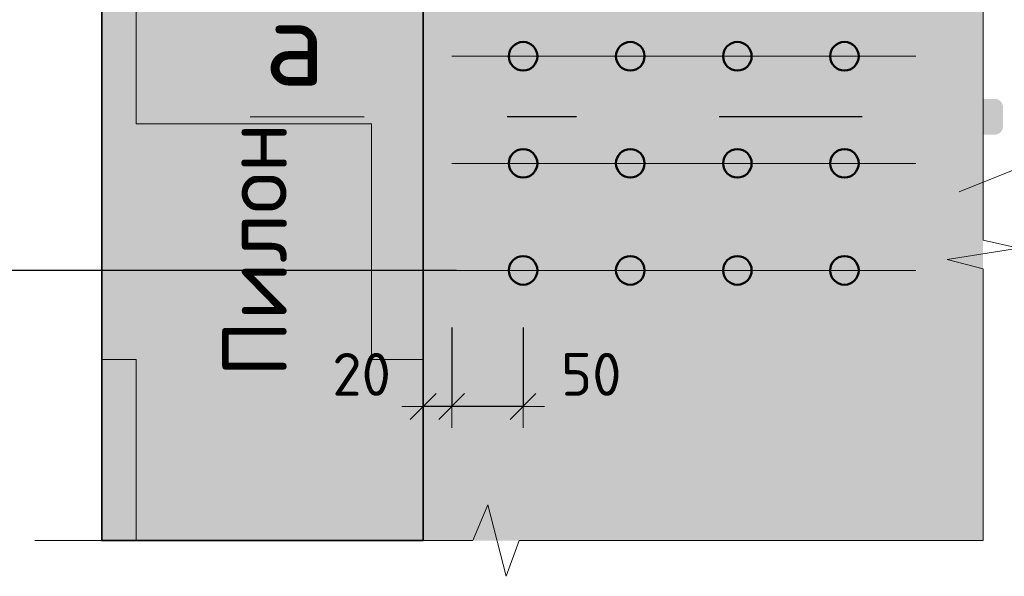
# Model space of a CAD drawing. Header units: metres. Extents: x -38 to 107, y -15 to 21.
# Tile 69 of 254: x 74.664 to 75.353, y 1.498 to 1.888. Entities that reach past the tile are written whole.
import ezdxf

# ---------------------------------------------------------------- set-up
doc = ezdxf.new("R2010")
doc.units = ezdxf.units.M
doc.header["$PDMODE"] = 65
doc.linetypes.add('______2', pattern=[0.0405, 0.03, -0.0105])
for name, color, linetype in [('XR$3$_3705', 7, 'Continuous'), ('XR$4$_3705', 7, 'Continuous'), ('XR$6$_3705', 7, 'Continuous')]:
    doc.layers.add(name, color=color, linetype=linetype)
for name, color, linetype, lineweight in [('XR$3$ВК__отв в полу 1-2 эт', 220, 'Continuous', 25), ('XR$3$Размерная линия (1)', 7, 'Continuous', 13), ('XR$4$ВК__отв в полу 1-2 эт', 220, 'Continuous', 25), ('XR$4$Размерная линия (1)', 7, 'Continuous', 13), ('XR$6$ВК__отв в полу 1-2 эт', 220, 'Continuous', 25), ('XR$6$Размерная линия (1)', 7, 'Continuous', 13)]:
    doc.layers.add(name, color=color, linetype=linetype, lineweight=lineweight)
doc.styles.add('ISOCPEUR', font='txt')
doc.dimstyles.new('DIMSTYLE_23', dxfattribs={"dimtxt": 0.03, "dimasz": 0.03, "dimexe": 0, "dimexo": 0, "dimgap": 0.015, "dimtad": 2, "dimdec": 0, "dimlfac": 1000, "dimrnd": 5, "dimzin": 12, "dimdsep": 46, "dimtxsty": 'ISOCPEUR', "dimblk1": 'ALL_ML_STRICH', "dimblk2": 'ALL_ML_STRICH', "dimsah": 1, "dimcen": 0, "dimclrd": 7, "dimclre": 256, "dimclrt": 7, "dimadec": 0, "dimazin": 0, "dimtfac": 1, "dimtdec": 0, "dimtix": 1, "dimtmove": 2, "dimatfit": 3, "dimfxl": 0, "dimtvp": 1.2, "dimtzin": 0, "dimlwd": 0, "dimlwe": -3, "dimarcsym": 0})
doc.dimstyles.new('DIMSTYLE_24', dxfattribs={"dimtxt": 0.03, "dimasz": 0.03, "dimexe": 0, "dimexo": 0, "dimgap": 0.015, "dimtad": 2, "dimdec": 0, "dimlfac": 1000, "dimrnd": 5, "dimzin": 12, "dimdsep": 46, "dimtxsty": 'ISOCPEUR', "dimblk1": 'ALL_ML_STRICH', "dimblk2": 'ALL_ML_STRICH', "dimsah": 1, "dimcen": 0, "dimclrd": 7, "dimclre": 256, "dimclrt": 7, "dimadec": 0, "dimazin": 0, "dimtfac": 1, "dimtdec": 0, "dimtix": 1, "dimtmove": 2, "dimatfit": 3, "dimfxl": 0, "dimtzin": 0, "dimlwd": 0, "dimlwe": -3, "dimarcsym": 0})
pattern_1 = [(0, (0.33, 0.33), (0.165, 0.165), [0.165, -0.165]), (90, (0.33, 0.33), (-0.165, 0.165), [0.165, -0.165])]

# ---------------------------------------------------------------- blocks, each defined once
blk = doc.blocks.new('ЭЛЕМЕНТ_УЗОРА_8')
at = {"color": 7, "linetype": 'Continuous', "lineweight": 13, "transparency": 33554687}
for p, q in [((74.67422, 1.5232), (74.67422, 1.5232)), ((75.33822, 1.5232), (75.33822, 1.5232))]:
    blk.add_line(p, q, dxfattribs=at)
for points in [[(75.33822, 1.9352), (75.33822, 1.73373), (75.36322, 1.72796), (75.31322, 1.72014), (75.33822, 1.71354), (75.33822, 1.5232), (75.33822, 1.5232)], [(75.33822, 1.5232), (75.01352, 1.5232), (75.00423, 1.4982), (74.99161, 1.5482), (74.98099, 1.5232), (74.67422, 1.5232)]]:
    blk.add_lwpolyline(points, dxfattribs=at)
blk = doc.blocks.new('ALL_ML_STRICH')
at = {"color": 0, "linetype": 'ByBlock', "lineweight": -2}
for p, q in [((0, -0.5), (0, 0.5)), ((-0.3, -0.3), (0.3, 0.3)), ((-1, 0), (0.5, 0))]:
    blk.add_line(p, q, dxfattribs=at)
blk = doc.blocks.new('*D196')
at = {"layer": 'DEFPOINTS', "color": 7, "linetype": 'Continuous', "lineweight": 13, "transparency": 33554687}
for p in [(74.96622, 1.69243), (75.01622, 1.69243), (75.01622, 1.61713)]:
    blk.add_point(p, dxfattribs=at)
at = {"layer": 'XR$3$Размерная линия (1)', "color": 9, "linetype": 'Continuous', "lineweight": -2, "true_color": 0xc7c7c7, "transparency": 33554687}
for p, q in [((74.96622, 1.67243), (74.96622, 1.61713)), ((75.01622, 1.67243), (75.01622, 1.61713))]:
    blk.add_line(p, q, dxfattribs=at)
at = {"layer": 'XR$3$Размерная линия (1)', "color": 7, "linetype": 'Continuous', "lineweight": -2, "transparency": 33554687}
blk.add_line((75.01622, 1.61713), (74.96622, 1.61713), dxfattribs=at)
at = {"layer": 'XR$3$Размерная линия (1)', "color": 7, "linetype": 'Continuous', "lineweight": 13, "transparency": 33554687, "xscale": 0.03, "yscale": 0.03, "zscale": 0.03}
for p, rotation in [((74.96622, 1.61713), 180), ((75.01622, 1.61713), 360)]:
    blk.add_blockref('ALL_ML_STRICH', p, dxfattribs=dict(at, rotation=rotation))
at = {"layer": 'XR$3$Размерная линия (1)', "color": 7, "linetype": 'Continuous', "lineweight": 13, "transparency": 33554687, "insert": (75.06392, 1.63965), "char_height": 0.03, "width": 0.06, "attachment_point": 5, "style": 'ISOCPEUR'}
blk.add_mtext('\\A1;{50}', dxfattribs=at)
blk = doc.blocks.new('*D197')
at = {"layer": 'DEFPOINTS', "color": 7, "linetype": 'Continuous', "lineweight": 13, "transparency": 33554687}
for p in [(74.96622, 1.69243), (74.94622, 1.6268), (74.96622, 1.61713)]:
    blk.add_point(p, dxfattribs=at)
at = {"layer": 'XR$3$Размерная линия (1)', "color": 9, "linetype": 'Continuous', "lineweight": -2, "true_color": 0xc7c7c7, "transparency": 33554687}
for p, q in [((74.96622, 1.67243), (74.96622, 1.61713)), ((74.94622, 1.61713), (74.94622, 1.61713))]:
    blk.add_line(p, q, dxfattribs=at)
at = {"layer": 'XR$3$Размерная линия (1)', "color": 7, "linetype": 'Continuous', "lineweight": -2, "transparency": 33554687}
blk.add_line((74.96622, 1.61713), (74.94622, 1.61713), dxfattribs=at)
at = {"layer": 'XR$3$Размерная линия (1)', "color": 7, "linetype": 'Continuous', "lineweight": 13, "transparency": 33554687, "xscale": 0.03, "yscale": 0.03, "zscale": 0.03}
for p, rotation in [((74.94622, 1.61713), 180), ((74.96622, 1.61713), 360)]:
    blk.add_blockref('ALL_ML_STRICH', p, dxfattribs=dict(at, rotation=rotation))
at = {"layer": 'XR$3$Размерная линия (1)', "color": 7, "linetype": 'Continuous', "lineweight": 13, "transparency": 33554687, "insert": (74.90313, 1.63964), "char_height": 0.03, "width": 0.06, "attachment_point": 5, "style": 'ISOCPEUR'}
blk.add_mtext('\\A1;{20}', dxfattribs=at)
blk = doc.blocks.new('*D219')
at = {"layer": 'DEFPOINTS', "color": 7, "linetype": 'Continuous', "lineweight": 13, "transparency": 33554687}
for p in [(74.98737, 1.93743), (74.59297, 1.71243), (74.98957, 1.71243)]:
    blk.add_point(p, dxfattribs=at)
at = {"layer": 'XR$3$Размерная линия (1)', "color": 9, "linetype": 'Continuous', "lineweight": -2, "true_color": 0xc7c7c7, "transparency": 33554687}
for p, q in [((74.96737, 1.93743), (74.59297, 1.93743)), ((74.96957, 1.71243), (74.59297, 1.71243))]:
    blk.add_line(p, q, dxfattribs=at)
at = {"layer": 'XR$3$Размерная линия (1)', "color": 7, "linetype": 'Continuous', "lineweight": -2, "transparency": 33554687}
blk.add_line((74.59297, 1.71243), (74.59297, 1.93743), dxfattribs=at)
at = {"layer": 'XR$3$Размерная линия (1)', "color": 7, "linetype": 'Continuous', "lineweight": 13, "transparency": 33554687, "xscale": 0.03, "yscale": 0.03, "zscale": 0.03}
for p, rotation in [((74.59297, 1.93743), 90), ((74.59297, 1.71243), 270)]:
    blk.add_blockref('ALL_ML_STRICH', p, dxfattribs=dict(at, rotation=rotation))
at = {"layer": 'XR$3$Размерная линия (1)', "color": 7, "linetype": 'Continuous', "lineweight": 13, "transparency": 33554687, "insert": (74.55547, 1.74243), "char_height": 0.03, "width": 0.0015, "attachment_point": 1, "rotation": 90, "line_spacing_factor": 0.60241, "style": 'ISOCPEUR'}
blk.add_mtext('75х3=225', dxfattribs=at)
blk = doc.blocks.new('ЭЛЕМЕНТ_УЗОРА_27')
at = {"color": 7, "linetype": 'Continuous', "lineweight": 13, "transparency": 33554687}
for p, q in [((74.67422, 1.5232), (74.67422, 1.5232)), ((75.33822, 1.5232), (75.33822, 1.5232))]:
    blk.add_line(p, q, dxfattribs=at)
for points in [[(75.33822, 1.9352), (75.33822, 1.73373), (75.36322, 1.72796), (75.31322, 1.72014), (75.33822, 1.71354), (75.33822, 1.5232), (75.33822, 1.5232)], [(75.33822, 1.5232), (75.01352, 1.5232), (75.00423, 1.4982), (74.99161, 1.5482), (74.98099, 1.5232), (74.67422, 1.5232)]]:
    blk.add_lwpolyline(points, dxfattribs=at)
blk = doc.blocks.new('*D561')
at = {"layer": 'DEFPOINTS', "color": 7, "linetype": 'Continuous', "lineweight": 13, "transparency": 33554687}
for p in [(74.96622, 1.69243), (75.01622, 1.69243), (75.01622, 1.61713)]:
    blk.add_point(p, dxfattribs=at)
at = {"layer": 'XR$4$Размерная линия (1)', "color": 9, "linetype": 'Continuous', "lineweight": -2, "true_color": 0xc7c7c7, "transparency": 33554687}
for p, q in [((74.96622, 1.67243), (74.96622, 1.61713)), ((75.01622, 1.67243), (75.01622, 1.61713))]:
    blk.add_line(p, q, dxfattribs=at)
at = {"layer": 'XR$4$Размерная линия (1)', "color": 7, "linetype": 'Continuous', "lineweight": -2, "transparency": 33554687}
blk.add_line((75.01622, 1.61713), (74.96622, 1.61713), dxfattribs=at)
at = {"layer": 'XR$4$Размерная линия (1)', "color": 7, "linetype": 'Continuous', "lineweight": 13, "transparency": 33554687, "xscale": 0.03, "yscale": 0.03, "zscale": 0.03}
for p, rotation in [((74.96622, 1.61713), 180), ((75.01622, 1.61713), 360)]:
    blk.add_blockref('ALL_ML_STRICH', p, dxfattribs=dict(at, rotation=rotation))
at = {"layer": 'XR$4$Размерная линия (1)', "color": 7, "linetype": 'Continuous', "lineweight": 13, "transparency": 33554687, "insert": (75.06392, 1.63965), "char_height": 0.03, "width": 0.06, "attachment_point": 5, "style": 'ISOCPEUR'}
blk.add_mtext('\\A1;{50}', dxfattribs=at)
blk = doc.blocks.new('*D562')
at = {"layer": 'DEFPOINTS', "color": 7, "linetype": 'Continuous', "lineweight": 13, "transparency": 33554687}
for p in [(74.96622, 1.69243), (74.94622, 1.6268), (74.96622, 1.61713)]:
    blk.add_point(p, dxfattribs=at)
at = {"layer": 'XR$4$Размерная линия (1)', "color": 9, "linetype": 'Continuous', "lineweight": -2, "true_color": 0xc7c7c7, "transparency": 33554687}
for p, q in [((74.96622, 1.67243), (74.96622, 1.61713)), ((74.94622, 1.61713), (74.94622, 1.61713))]:
    blk.add_line(p, q, dxfattribs=at)
at = {"layer": 'XR$4$Размерная линия (1)', "color": 7, "linetype": 'Continuous', "lineweight": -2, "transparency": 33554687}
blk.add_line((74.96622, 1.61713), (74.94622, 1.61713), dxfattribs=at)
at = {"layer": 'XR$4$Размерная линия (1)', "color": 7, "linetype": 'Continuous', "lineweight": 13, "transparency": 33554687, "xscale": 0.03, "yscale": 0.03, "zscale": 0.03}
for p, rotation in [((74.94622, 1.61713), 180), ((74.96622, 1.61713), 360)]:
    blk.add_blockref('ALL_ML_STRICH', p, dxfattribs=dict(at, rotation=rotation))
at = {"layer": 'XR$4$Размерная линия (1)', "color": 7, "linetype": 'Continuous', "lineweight": 13, "transparency": 33554687, "insert": (74.90313, 1.63964), "char_height": 0.03, "width": 0.06, "attachment_point": 5, "style": 'ISOCPEUR'}
blk.add_mtext('\\A1;{20}', dxfattribs=at)
blk = doc.blocks.new('*D563')
at = {"layer": 'DEFPOINTS', "color": 7, "linetype": 'Continuous', "lineweight": 13, "transparency": 33554687}
for p in [(74.98737, 1.93743), (74.59297, 1.71243), (74.98957, 1.71243)]:
    blk.add_point(p, dxfattribs=at)
at = {"layer": 'XR$4$Размерная линия (1)', "color": 9, "linetype": 'Continuous', "lineweight": -2, "true_color": 0xc7c7c7, "transparency": 33554687}
for p, q in [((74.96737, 1.93743), (74.59297, 1.93743)), ((74.96957, 1.71243), (74.59297, 1.71243))]:
    blk.add_line(p, q, dxfattribs=at)
at = {"layer": 'XR$4$Размерная линия (1)', "color": 7, "linetype": 'Continuous', "lineweight": -2, "transparency": 33554687}
blk.add_line((74.59297, 1.71243), (74.59297, 1.93743), dxfattribs=at)
at = {"layer": 'XR$4$Размерная линия (1)', "color": 7, "linetype": 'Continuous', "lineweight": 13, "transparency": 33554687, "xscale": 0.03, "yscale": 0.03, "zscale": 0.03}
for p, rotation in [((74.59297, 1.93743), 90), ((74.59297, 1.71243), 270)]:
    blk.add_blockref('ALL_ML_STRICH', p, dxfattribs=dict(at, rotation=rotation))
at = {"layer": 'XR$4$Размерная линия (1)', "color": 7, "linetype": 'Continuous', "lineweight": 13, "transparency": 33554687, "insert": (74.55547, 1.74243), "char_height": 0.03, "width": 0.0015, "attachment_point": 1, "rotation": 90, "line_spacing_factor": 0.60241, "style": 'ISOCPEUR'}
blk.add_mtext('75х3=225', dxfattribs=at)
blk = doc.blocks.new('ЭЛЕМЕНТ_УЗОРА_48')
at = {"color": 7, "linetype": 'Continuous', "lineweight": 13, "transparency": 33554687}
for p, q in [((74.67422, 1.5232), (74.67422, 1.5232)), ((75.33822, 1.5232), (75.33822, 1.5232))]:
    blk.add_line(p, q, dxfattribs=at)
for points in [[(75.33822, 1.9352), (75.33822, 1.73373), (75.36322, 1.72796), (75.31322, 1.72014), (75.33822, 1.71354), (75.33822, 1.5232), (75.33822, 1.5232)], [(75.33822, 1.5232), (75.01352, 1.5232), (75.00423, 1.4982), (74.99161, 1.5482), (74.98099, 1.5232), (74.67422, 1.5232)]]:
    blk.add_lwpolyline(points, dxfattribs=at)
blk = doc.blocks.new('*D1172')
at = {"layer": 'DEFPOINTS', "color": 7, "linetype": 'Continuous', "lineweight": 13, "transparency": 33554687}
for p in [(74.96622, 1.69243), (75.01622, 1.69243), (75.01622, 1.61713)]:
    blk.add_point(p, dxfattribs=at)
at = {"layer": 'XR$6$Размерная линия (1)', "color": 9, "linetype": 'Continuous', "lineweight": -2, "true_color": 0xc7c7c7, "transparency": 33554687}
for p, q in [((74.96622, 1.67243), (74.96622, 1.61713)), ((75.01622, 1.67243), (75.01622, 1.61713))]:
    blk.add_line(p, q, dxfattribs=at)
at = {"layer": 'XR$6$Размерная линия (1)', "color": 7, "linetype": 'Continuous', "lineweight": -2, "transparency": 33554687}
blk.add_line((75.01622, 1.61713), (74.96622, 1.61713), dxfattribs=at)
at = {"layer": 'XR$6$Размерная линия (1)', "color": 7, "linetype": 'Continuous', "lineweight": 13, "transparency": 33554687, "xscale": 0.03, "yscale": 0.03, "zscale": 0.03}
for p, rotation in [((74.96622, 1.61713), 180), ((75.01622, 1.61713), 360)]:
    blk.add_blockref('ALL_ML_STRICH', p, dxfattribs=dict(at, rotation=rotation))
at = {"layer": 'XR$6$Размерная линия (1)', "color": 7, "linetype": 'Continuous', "lineweight": 13, "transparency": 33554687, "insert": (75.06392, 1.63965), "char_height": 0.03, "width": 0.06, "attachment_point": 5, "style": 'ISOCPEUR'}
blk.add_mtext('\\A1;{50}', dxfattribs=at)
blk = doc.blocks.new('*D1173')
at = {"layer": 'DEFPOINTS', "color": 7, "linetype": 'Continuous', "lineweight": 13, "transparency": 33554687}
for p in [(74.96622, 1.69243), (74.94622, 1.6268), (74.96622, 1.61713)]:
    blk.add_point(p, dxfattribs=at)
at = {"layer": 'XR$6$Размерная линия (1)', "color": 9, "linetype": 'Continuous', "lineweight": -2, "true_color": 0xc7c7c7, "transparency": 33554687}
for p, q in [((74.96622, 1.67243), (74.96622, 1.61713)), ((74.94622, 1.61713), (74.94622, 1.61713))]:
    blk.add_line(p, q, dxfattribs=at)
at = {"layer": 'XR$6$Размерная линия (1)', "color": 7, "linetype": 'Continuous', "lineweight": -2, "transparency": 33554687}
blk.add_line((74.96622, 1.61713), (74.94622, 1.61713), dxfattribs=at)
at = {"layer": 'XR$6$Размерная линия (1)', "color": 7, "linetype": 'Continuous', "lineweight": 13, "transparency": 33554687, "xscale": 0.03, "yscale": 0.03, "zscale": 0.03}
for p, rotation in [((74.94622, 1.61713), 180), ((74.96622, 1.61713), 360)]:
    blk.add_blockref('ALL_ML_STRICH', p, dxfattribs=dict(at, rotation=rotation))
at = {"layer": 'XR$6$Размерная линия (1)', "color": 7, "linetype": 'Continuous', "lineweight": 13, "transparency": 33554687, "insert": (74.90313, 1.63964), "char_height": 0.03, "width": 0.06, "attachment_point": 5, "style": 'ISOCPEUR'}
blk.add_mtext('\\A1;{20}', dxfattribs=at)
blk = doc.blocks.new('*D1174')
at = {"layer": 'DEFPOINTS', "color": 7, "linetype": 'Continuous', "lineweight": 13, "transparency": 33554687}
for p in [(74.98737, 1.93743), (74.59297, 1.71243), (74.98957, 1.71243)]:
    blk.add_point(p, dxfattribs=at)
at = {"layer": 'XR$6$Размерная линия (1)', "color": 9, "linetype": 'Continuous', "lineweight": -2, "true_color": 0xc7c7c7, "transparency": 33554687}
for p, q in [((74.96737, 1.93743), (74.59297, 1.93743)), ((74.96957, 1.71243), (74.59297, 1.71243))]:
    blk.add_line(p, q, dxfattribs=at)
at = {"layer": 'XR$6$Размерная линия (1)', "color": 7, "linetype": 'Continuous', "lineweight": -2, "transparency": 33554687}
blk.add_line((74.59297, 1.71243), (74.59297, 1.93743), dxfattribs=at)
at = {"layer": 'XR$6$Размерная линия (1)', "color": 7, "linetype": 'Continuous', "lineweight": 13, "transparency": 33554687, "xscale": 0.03, "yscale": 0.03, "zscale": 0.03}
for p, rotation in [((74.59297, 1.93743), 90), ((74.59297, 1.71243), 270)]:
    blk.add_blockref('ALL_ML_STRICH', p, dxfattribs=dict(at, rotation=rotation))
at = {"layer": 'XR$6$Размерная линия (1)', "color": 7, "linetype": 'Continuous', "lineweight": 13, "transparency": 33554687, "insert": (74.55547, 1.74243), "char_height": 0.03, "width": 0.0015, "attachment_point": 1, "rotation": 90, "line_spacing_factor": 0.60241, "style": 'ISOCPEUR'}
blk.add_mtext('75х3=225', dxfattribs=at)

msp = doc.modelspace()

# ---------------------------------------------------------------- hatches: boundary and pattern name
at = {"linetype": 'Continuous', "lineweight": 13, "true_color": 0xf0eae8, "transparency": 33554687}
msp.add_hatch(color=7, dxfattribs=at).paths.add_polyline_path([(75.33822, 2.3472), (74.72122, 2.3472), (74.72122, 1.5232), (75.33822, 1.5232)])
msp.add_hatch(color=7, dxfattribs=at).paths.add_polyline_path([(75.33822, 2.3472), (74.72122, 2.3472), (74.72122, 1.5232), (75.33822, 1.5232)])
msp.add_hatch(color=7, dxfattribs=at).paths.add_polyline_path([(75.33822, 2.3472), (74.72122, 2.3472), (74.72122, 1.5232), (75.33822, 1.5232)])
at = {"linetype": 'Continuous', "lineweight": 13, "transparency": 33554687}
h = msp.add_hatch(dxfattribs=at)
h.set_pattern_fill('____', scale=0.165, style=0, pattern_type=2)
h.set_pattern_definition(pattern_1)
h.paths.add_polyline_path([(74.72122, 1.5232), (74.94622, 1.5232), (74.94622, 1.9602), (74.72122, 1.9602)], flags=0)
h = msp.add_hatch(dxfattribs=at)
h.set_pattern_fill('____', scale=0.165, style=0, pattern_type=2)
h.set_pattern_definition(pattern_1)
h.paths.add_polyline_path([(74.72122, 1.5232), (74.94622, 1.5232), (74.94622, 1.9602), (74.72122, 1.9602)], flags=0)
h = msp.add_hatch(dxfattribs=at)
h.set_pattern_fill('____', scale=0.165, style=0, pattern_type=2)
h.set_pattern_definition(pattern_1)
h.paths.add_polyline_path([(74.72122, 1.5232), (74.94622, 1.5232), (74.94622, 1.9602), (74.72122, 1.9602)], flags=0)
at = {"linetype": 'Continuous', "lineweight": 25, "true_color": 0x000000, "transparency": 33554687}
for points in [[(74.90672, 1.83254), (74.90597, 1.83239), (74.90525, 1.83215), (74.90456, 1.83181), (74.90392, 1.83138), (74.90334, 1.83088), (74.90284, 1.8303), (74.90241, 1.82966), (74.90207, 1.82897), (74.90183, 1.82825), (74.90168, 1.8275), (74.90163, 1.82673), (74.90163, 1.81338), (74.90168, 1.81261), (74.90183, 1.81186), (74.90207, 1.81113), (74.90241, 1.81044), (74.90284, 1.80981), (74.90334, 1.80923), (74.90392, 1.80873), (74.90456, 1.8083), (74.90525, 1.80796), (74.90597, 1.80771), (74.90672, 1.80756), (74.90749, 1.80751), (75.00498, 1.80751), (75.00498, 1.83259), (74.90749, 1.83259)], [(74.90672, 1.83254), (74.90597, 1.83239), (74.90525, 1.83215), (74.90456, 1.83181), (74.90392, 1.83138), (74.90334, 1.83088), (74.90284, 1.8303), (74.90241, 1.82966), (74.90207, 1.82897), (74.90183, 1.82825), (74.90168, 1.8275), (74.90163, 1.82673), (74.90163, 1.81338), (74.90168, 1.81261), (74.90183, 1.81186), (74.90207, 1.81113), (74.90241, 1.81044), (74.90284, 1.80981), (74.90334, 1.80923), (74.90392, 1.80873), (74.90456, 1.8083), (74.90525, 1.80796), (74.90597, 1.80771), (74.90672, 1.80756), (74.90749, 1.80751), (75.00498, 1.80751), (75.00498, 1.83259), (74.90749, 1.83259)], [(74.90672, 1.83254), (74.90597, 1.83239), (74.90525, 1.83215), (74.90456, 1.83181), (74.90392, 1.83138), (74.90334, 1.83088), (74.90284, 1.8303), (74.90241, 1.82966), (74.90207, 1.82897), (74.90183, 1.82825), (74.90168, 1.8275), (74.90163, 1.82673), (74.90163, 1.81338), (74.90168, 1.81261), (74.90183, 1.81186), (74.90207, 1.81113), (74.90241, 1.81044), (74.90284, 1.80981), (74.90334, 1.80923), (74.90392, 1.80873), (74.90456, 1.8083), (74.90525, 1.80796), (74.90597, 1.80771), (74.90672, 1.80756), (74.90749, 1.80751), (75.00498, 1.80751), (75.00498, 1.83259), (74.90749, 1.83259)], [(75.34715, 1.83254), (75.34639, 1.83259), (75.24889, 1.83259), (75.24889, 1.80751), (75.34639, 1.80751), (75.34715, 1.80756), (75.34791, 1.80771), (75.34863, 1.80796), (75.34932, 1.8083), (75.34996, 1.80873), (75.35054, 1.80923), (75.35104, 1.80981), (75.35147, 1.81044), (75.35181, 1.81113), (75.35205, 1.81186), (75.3522, 1.81261), (75.35225, 1.81338), (75.35225, 1.82673), (75.3522, 1.8275), (75.35205, 1.82825), (75.35181, 1.82897), (75.35147, 1.82966), (75.35104, 1.8303), (75.35054, 1.83088), (75.34996, 1.83138), (75.34932, 1.83181), (75.34863, 1.83215), (75.34791, 1.83239)], [(75.34715, 1.83254), (75.34639, 1.83259), (75.24889, 1.83259), (75.24889, 1.80751), (75.34639, 1.80751), (75.34715, 1.80756), (75.34791, 1.80771), (75.34863, 1.80796), (75.34932, 1.8083), (75.34996, 1.80873), (75.35054, 1.80923), (75.35104, 1.80981), (75.35147, 1.81044), (75.35181, 1.81113), (75.35205, 1.81186), (75.3522, 1.81261), (75.35225, 1.81338), (75.35225, 1.82673), (75.3522, 1.8275), (75.35205, 1.82825), (75.35181, 1.82897), (75.35147, 1.82966), (75.35104, 1.8303), (75.35054, 1.83088), (75.34996, 1.83138), (75.34932, 1.83181), (75.34863, 1.83215), (75.34791, 1.83239)], [(75.34715, 1.83254), (75.34639, 1.83259), (75.24889, 1.83259), (75.24889, 1.80751), (75.34639, 1.80751), (75.34715, 1.80756), (75.34791, 1.80771), (75.34863, 1.80796), (75.34932, 1.8083), (75.34996, 1.80873), (75.35054, 1.80923), (75.35104, 1.80981), (75.35147, 1.81044), (75.35181, 1.81113), (75.35205, 1.81186), (75.3522, 1.81261), (75.35225, 1.81338), (75.35225, 1.82673), (75.3522, 1.8275), (75.35205, 1.82825), (75.35181, 1.82897), (75.35147, 1.82966), (75.35104, 1.8303), (75.35054, 1.83088), (75.34996, 1.83138), (75.34932, 1.83181), (75.34863, 1.83215), (75.34791, 1.83239)]]:
    msp.add_hatch(color=18, dxfattribs=at).paths.add_polyline_path(points)

# ---------------------------------------------------------------- linework, layer by layer
at = {"color": 7, "linetype": 'Continuous', "lineweight": 35, "transparency": 33554687}
msp.add_line((74.72122, 1.5232), (74.72122, 2.3472), dxfattribs=at)
msp.add_line((74.72122, 1.5232), (74.72122, 2.3472), dxfattribs=at)
msp.add_line((74.72122, 1.5232), (74.72122, 2.3472), dxfattribs=at)
at = {"color": 7, "linetype": '______2', "lineweight": 25, "transparency": 33554687}
msp.add_line((75.25354, 1.82005), (75.00498, 1.82005), dxfattribs=at)
msp.add_line((75.25354, 1.82005), (75.00498, 1.82005), dxfattribs=at)
msp.add_line((75.25354, 1.82005), (75.00498, 1.82005), dxfattribs=at)
at = {"color": 7, "linetype": 'Continuous', "lineweight": 35, "transparency": 33554687}
msp.add_lwpolyline([(74.72122, 1.9602), (74.94622, 1.9602), (74.94622, 1.5232), (74.72122, 1.5232), (74.72122, 1.9602)], dxfattribs=at)
msp.add_lwpolyline([(74.72122, 1.9602), (74.94622, 1.9602), (74.94622, 1.5232), (74.72122, 1.5232), (74.72122, 1.9602)], dxfattribs=at)
msp.add_lwpolyline([(74.72122, 1.9602), (74.94622, 1.9602), (74.94622, 1.5232), (74.72122, 1.5232), (74.72122, 1.9602)], dxfattribs=at)
at = {"color": 7, "linetype": 'Continuous', "lineweight": 13, "transparency": 33554687}
msp.add_lwpolyline([(75.70359, 1.81341), (75.43638, 1.81341), (75.32164, 1.76743)], dxfattribs=at)
msp.add_lwpolyline([(75.70359, 1.81341), (75.43638, 1.81341), (75.32164, 1.76743)], dxfattribs=at)
msp.add_lwpolyline([(75.70359, 1.81341), (75.43638, 1.81341), (75.32164, 1.76743)], dxfattribs=at)
at = {"layer": 'XR$3$_3705', "color": 7, "linetype": 'Continuous', "lineweight": 50, "transparency": 33554687}
for centre in [(75.01622, 1.86243), (75.09122, 1.86243), (75.16622, 1.86243), (75.24122, 1.86243), (75.01622, 1.78743), (75.09122, 1.78743), (75.16622, 1.78743), (75.24122, 1.78743), (75.01622, 1.71243), (75.09122, 1.71243), (75.16622, 1.71243), (75.24122, 1.71243)]:
    msp.add_circle(centre, 0.01, dxfattribs=at)
at = {"layer": 'XR$3$ВК__отв в полу 1-2 эт', "color": 7, "linetype": 'Continuous', "lineweight": 13, "transparency": 33554687}
for p, q in [((75.29122, 1.86243), (74.96622, 1.86243)), ((74.90498, 1.82005), (74.82498, 1.82005)), ((75.29122, 1.78743), (74.96622, 1.78743)), ((75.29122, 1.71243), (74.96622, 1.71243))]:
    msp.add_line(p, q, dxfattribs=at)
at = {"layer": 'XR$4$_3705', "color": 7, "linetype": 'Continuous', "lineweight": 50, "transparency": 33554687}
for centre in [(75.01622, 1.86243), (75.09122, 1.86243), (75.16622, 1.86243), (75.24122, 1.86243), (75.01622, 1.78743), (75.09122, 1.78743), (75.16622, 1.78743), (75.24122, 1.78743), (75.01622, 1.71243), (75.09122, 1.71243), (75.16622, 1.71243), (75.24122, 1.71243)]:
    msp.add_circle(centre, 0.01, dxfattribs=at)
at = {"layer": 'XR$4$ВК__отв в полу 1-2 эт', "color": 7, "linetype": 'Continuous', "lineweight": 13, "transparency": 33554687}
for p, q in [((75.29122, 1.86243), (74.96622, 1.86243)), ((74.90498, 1.82005), (74.82498, 1.82005)), ((75.29122, 1.78743), (74.96622, 1.78743)), ((75.29122, 1.71243), (74.96622, 1.71243))]:
    msp.add_line(p, q, dxfattribs=at)
at = {"layer": 'XR$6$_3705', "color": 7, "linetype": 'Continuous', "lineweight": 50, "transparency": 33554687}
for centre in [(75.01622, 1.86243), (75.09122, 1.86243), (75.16622, 1.86243), (75.24122, 1.86243), (75.01622, 1.78743), (75.09122, 1.78743), (75.16622, 1.78743), (75.24122, 1.78743), (75.01622, 1.71243), (75.09122, 1.71243), (75.16622, 1.71243), (75.24122, 1.71243)]:
    msp.add_circle(centre, 0.01, dxfattribs=at)
at = {"layer": 'XR$6$ВК__отв в полу 1-2 эт', "color": 7, "linetype": 'Continuous', "lineweight": 13, "transparency": 33554687}
for p, q in [((75.29122, 1.86243), (74.96622, 1.86243)), ((74.90498, 1.82005), (74.82498, 1.82005)), ((75.29122, 1.78743), (74.96622, 1.78743)), ((75.29122, 1.71243), (74.96622, 1.71243))]:
    msp.add_line(p, q, dxfattribs=at)

# ---------------------------------------------------------------- block references
at = {"color": 7, "linetype": 'Continuous', "lineweight": 13, "transparency": 33554687}
for name in ['ЭЛЕМЕНТ_УЗОРА_8', 'ЭЛЕМЕНТ_УЗОРА_27', 'ЭЛЕМЕНТ_УЗОРА_48']:
    msp.add_blockref(name, (0, 0), dxfattribs=at)

# ---------------------------------------------------------------- texts
at = {"color": 7, "linetype": 'Continuous', "lineweight": 13, "transparency": 33554687, "insert": (74.85625, 1.87193), "char_height": 0.06, "width": 0.072, "attachment_point": 5, "style": 'ISOCPEUR'}
msp.add_mtext('\\A1;{\\fISOCPEUR|i0|b0;\\H0.060000;\\W1.000000;\\C7;а}\\P', dxfattribs=at)
msp.add_mtext('\\A1;{\\fISOCPEUR|i0|b0;\\H0.060000;\\W1.000000;\\C7;а}\\P', dxfattribs=at)
msp.add_mtext('\\A1;{\\fISOCPEUR|i0|b0;\\H0.060000;\\W1.000000;\\C7;а}\\P', dxfattribs=at)
at = {"color": 251, "linetype": 'Continuous', "lineweight": 50, "true_color": 0x575757, "transparency": 33554687, "insert": (74.82826, 1.72669), "char_height": 0.045, "width": 0.1833158, "attachment_point": 5, "rotation": 90, "style": 'ISOCPEUR'}
msp.add_mtext('\\A1;{\\fISOCPEUR|i0|b1;\\H0.045000;\\W1.000000;\\c3260503895;Пилон}\\P', dxfattribs=at)
msp.add_mtext('\\A1;{\\fISOCPEUR|i0|b1;\\H0.045000;\\W1.000000;\\c3260503895;Пилон}\\P', dxfattribs=at)
msp.add_mtext('\\A1;{\\fISOCPEUR|i0|b1;\\H0.045000;\\W1.000000;\\c3260503895;Пилон}\\P', dxfattribs=at)

# ---------------------------------------------------------------- dimensions: what is measured, and where the dimension line sits
at = {"layer": 'XR$3$Размерная линия (1)', "color": 7, "linetype": 'Continuous', "lineweight": 13, "transparency": 33554687}
dim = msp.add_linear_dim(base=(74.59297, 1.93743), p1=(74.96957, 1.71243), p2=(74.96737, 1.93743), angle=90, text='75х3=225', dimstyle='DIMSTYLE_24', override={"dimpost": '<>', "dimclrd": 7, "dimclre": 9, "dimclrt": 7, "dimlwd": 0, "dimlwe": 65533}, dxfattribs=at)
dim.commit()
dim.dimension.update_dxf_attribs({"geometry": '*D219', "text_midpoint": (74.57797, 1.82493), "dimtype": 160})
for base, p1, p2, picture, middle in [((74.94622, 1.61713), (74.96622, 1.67243), (74.94622, 1.61713), '*D197', (74.90313, 1.63964)), ((74.96622, 1.61713), (75.01622, 1.67243), (74.96622, 1.67243), '*D196', (75.06392, 1.63965))]:
    dim = msp.add_linear_dim(base=base, p1=p1, p2=p2, angle=180, dimstyle='DIMSTYLE_23', override={"dimpost": '<>', "dimclrd": 7, "dimclre": 9, "dimclrt": 7, "dimlwd": 0, "dimlwe": 65533}, dxfattribs=at)
    dim.commit()
    dim.dimension.update_dxf_attribs({"geometry": picture, "text_midpoint": middle, "dimtype": 160})
at = {"layer": 'XR$4$Размерная линия (1)', "color": 7, "linetype": 'Continuous', "lineweight": 13, "transparency": 33554687}
dim = msp.add_linear_dim(base=(74.59297, 1.93743), p1=(74.96957, 1.71243), p2=(74.96737, 1.93743), angle=90, text='75х3=225', dimstyle='DIMSTYLE_24', override={"dimpost": '<>', "dimclrd": 7, "dimclre": 9, "dimclrt": 7, "dimlwd": 0, "dimlwe": 65533}, dxfattribs=at)
dim.commit()
dim.dimension.update_dxf_attribs({"geometry": '*D563', "text_midpoint": (74.57797, 1.82493), "dimtype": 160})
for base, p1, p2, picture, middle in [((74.94622, 1.61713), (74.96622, 1.67243), (74.94622, 1.61713), '*D562', (74.90313, 1.63964)), ((74.96622, 1.61713), (75.01622, 1.67243), (74.96622, 1.67243), '*D561', (75.06392, 1.63965))]:
    dim = msp.add_linear_dim(base=base, p1=p1, p2=p2, angle=180, dimstyle='DIMSTYLE_23', override={"dimpost": '<>', "dimclrd": 7, "dimclre": 9, "dimclrt": 7, "dimlwd": 0, "dimlwe": 65533}, dxfattribs=at)
    dim.commit()
    dim.dimension.update_dxf_attribs({"geometry": picture, "text_midpoint": middle, "dimtype": 160})
at = {"layer": 'XR$6$Размерная линия (1)', "color": 7, "linetype": 'Continuous', "lineweight": 13, "transparency": 33554687}
dim = msp.add_linear_dim(base=(74.59297, 1.93743), p1=(74.96957, 1.71243), p2=(74.96737, 1.93743), angle=90, text='75х3=225', dimstyle='DIMSTYLE_24', override={"dimpost": '<>', "dimclrd": 7, "dimclre": 9, "dimclrt": 7, "dimlwd": 0, "dimlwe": 65533}, dxfattribs=at)
dim.commit()
dim.dimension.update_dxf_attribs({"geometry": '*D1174', "text_midpoint": (74.57797, 1.82493), "dimtype": 160})
for base, p1, p2, picture, middle in [((74.94622, 1.61713), (74.96622, 1.67243), (74.94622, 1.61713), '*D1173', (74.90313, 1.63964)), ((74.96622, 1.61713), (75.01622, 1.67243), (74.96622, 1.67243), '*D1172', (75.06392, 1.63965))]:
    dim = msp.add_linear_dim(base=base, p1=p1, p2=p2, angle=180, dimstyle='DIMSTYLE_23', override={"dimpost": '<>', "dimclrd": 7, "dimclre": 9, "dimclrt": 7, "dimlwd": 0, "dimlwe": 65533}, dxfattribs=at)
    dim.commit()
    dim.dimension.update_dxf_attribs({"geometry": picture, "text_midpoint": middle, "dimtype": 160})

doc.saveas('drawing.dxf')
